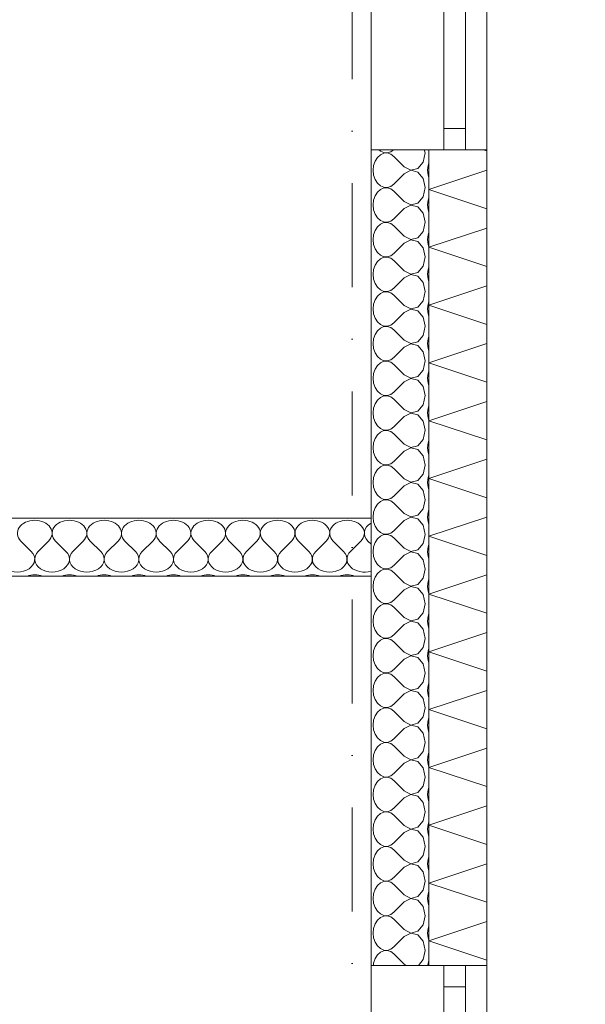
# Model space of a CAD drawing. Header units: millimetres. Extents: x 100377 to 152816, y -1988 to 13902.
# Tile 44 of 58: x 136653 to 137631, y 5176 to 6880. Entities that reach past the tile are written whole.
import ezdxf

# ---------------------------------------------------------------- set-up
doc = ezdxf.new("R2010")
doc.units = ezdxf.units.MM
doc.header["$MEASUREMENT"] = 0
doc.linetypes.add('Kropki i Kreski', pattern=[360, 180, -90, 0, -90])
for name, color, linetype, lineweight in [('Nowe_0_Nr_pióra__1', 7, 'Continuous', 13), ('Nowe_0_Nr_pióra__2', 251, 'Continuous', 13), ('Nowe_299-A Wymiary Opisy_Nr_pióra__1', 7, 'Continuous', 13), ('Nowe_299-A Wymiary Opisy_Nr_pióra__21', 7, 'Continuous', 25), ('Nowe_810-G Ogólne_Nr_pióra__1', 7, 'Continuous', 13)]:
    doc.layers.add(name, color=color, linetype=linetype, lineweight=lineweight)
doc.layers.add('Nowe_299-A Wymiary Opisy', color=7, linetype='Continuous')
doc.styles.add('STYL_AUTOMATYCZNY_1', font='txt')
doc.dimstyles.new('STYL_AUTOMATYCZNY__1', dxfattribs={"dimtxt": 200, "dimasz": 47.5, "dimexe": 0.18, "dimexo": 300, "dimgap": 0.09, "dimtad": 1, "dimdec": 0, "dimlfac": 0.1, "dimzin": 0, "dimdsep": 46, "dimtxsty": 'STYL_AUTOMATYCZNY_1', "dimblk": 'ARROWHEAD_2', "dimblk1": 'ARROWHEAD_2', "dimblk2": 'ARROWHEAD_2', "dimcen": 0.09, "dimclrd": 7, "dimclre": 7, "dimclrt": 7, "dimadec": 1, "dimazin": 0, "dimtfac": 1, "dimtdec": 4, "dimtmove": 0, "dimatfit": 3, "dimfxl": 0, "dimtolj": 1, "dimtzin": 0, "dimarcsym": 0})

# ---------------------------------------------------------------- blocks, each defined once
blk = doc.blocks.new('*X16')
at = {"layer": 'Nowe_0_Nr_pióra__1', "color": 7, "linetype": 'Continuous', "lineweight": 13}
for p, q in [((136672.8, 5959.7), (136654.8, 5977.6)), ((136684.8, 5959.7), (136702.8, 5977.6)), ((136732.8, 5959.7), (136714.8, 5977.6)), ((136744.8, 5959.7), (136762.8, 5977.6)), ((136792.8, 5959.7), (136774.8, 5977.6)), ((136804.8, 5959.7), (136822.8, 5977.6)), ((136852.8, 5959.7), (136834.8, 5977.6)), ((136864.8, 5959.7), (136882.8, 5977.6)), ((136912.8, 5959.7), (136894.8, 5977.6)), ((136924.8, 5959.7), (136942.8, 5977.6)), ((136972.8, 5959.7), (136954.8, 5977.6)), ((136984.8, 5959.7), (137002.8, 5977.6)), ((137032.8, 5959.7), (137014.8, 5977.6)), ((137044.8, 5959.7), (137062.8, 5977.6)), ((137092.8, 5959.7), (137074.8, 5977.6)), ((137104.8, 5959.7), (137122.8, 5977.6)), ((137152.8, 5959.7), (137134.8, 5977.6)), ((137164.8, 5959.7), (137182.8, 5977.6)), ((137212.8, 5959.7), (137194.8, 5977.6)), ((137224.8, 5959.7), (137242.8, 5977.6)), ((137260.4, 5972.1), (137254.8, 5977.6))]:
    blk.add_line(p, q, dxfattribs=at)
for centre, start_param, end_param in [((136678.8, 5991.1), 1.570796, 3.785094), ((136678.8, 5991.1), 5.639684, 7.853982), ((136738.8, 5991.1), 1.570796, 3.785094), ((136738.8, 5991.1), 5.639684, 7.853982), ((136798.8, 5991.1), 1.570796, 3.785094), ((136798.8, 5991.1), 5.639684, 7.853982), ((136858.8, 5991.1), 1.570796, 3.785094), ((136858.8, 5991.1), 5.639684, 7.853982), ((136918.8, 5991.1), 1.570796, 3.785094), ((136918.8, 5991.1), 5.639684, 7.853982), ((136978.8, 5991.1), 1.570796, 3.785094), ((136978.8, 5991.1), 5.639684, 7.853982), ((137038.8, 5991.1), 1.570796, 3.785094), ((137038.8, 5991.1), 5.639684, 7.853982), ((137098.8, 5991.1), 1.570796, 3.785094), ((137098.8, 5991.1), 5.639684, 7.853982), ((137158.8, 5991.1), 1.570796, 3.785094), ((137158.8, 5991.1), 5.639684, 7.853982), ((137218.8, 5991.1), 1.570796, 3.785094), ((137218.8, 5991.1), 5.639684, 7.853982), ((137278.8, 5991.1), 2.232762, 3.785094), ((136648.8, 5946.3), 2.498092, 6.926686), ((136708.8, 5946.3), 2.498092, 6.926686), ((136768.8, 5946.3), 2.498092, 6.926686), ((136828.8, 5946.3), 2.498092, 6.926686), ((136888.8, 5946.3), 2.498092, 6.926686), ((136948.8, 5946.3), 2.498092, 6.926686), ((137008.8, 5946.3), 2.498092, 6.926686), ((137068.8, 5946.3), 2.498092, 6.926686), ((137128.8, 5946.3), 2.498092, 6.926686), ((137188.8, 5946.3), 2.498092, 6.926686), ((137248.8, 5946.3), 2.498092, 5.107956), ((136678.8, 5897), 1.570796, 2.032479), ((136678.8, 5897), 1.109114, 1.570796), ((136738.8, 5897), 1.570796, 2.032479), ((136738.8, 5897), 1.109114, 1.570796), ((136798.8, 5897), 1.570796, 2.032479), ((136798.8, 5897), 1.109114, 1.570796), ((136858.8, 5897), 1.570796, 2.032479), ((136858.8, 5897), 1.109114, 1.570796), ((136918.8, 5897), 1.570796, 2.032479), ((136918.8, 5897), 1.109114, 1.570796), ((136978.8, 5897), 1.570796, 2.032479), ((136978.8, 5897), 1.109114, 1.570796), ((137038.8, 5897), 1.570796, 2.032479), ((137038.8, 5897), 1.109114, 1.570796), ((137098.8, 5897), 1.570796, 2.032479), ((137098.8, 5897), 1.109114, 1.570796), ((137158.8, 5897), 1.570796, 2.032479), ((137158.8, 5897), 1.109114, 1.570796), ((137218.8, 5897), 1.570796, 2.032479), ((137218.8, 5897), 1.109114, 1.570796)]:
    blk.add_ellipse(centre, major_axis=(30, 0), ratio=0.746596, start_param=start_param, end_param=end_param, dxfattribs=at)
blk = doc.blocks.new('Wypełnienie_8_1', base_point=(0, 0))
at = {"layer": 'Nowe_0_Nr_pióra__1', "color": 7, "linetype": 'Continuous', "lineweight": 13, "flags": 128}
blk.add_lwpolyline([(132716.2, 6017), (132716.2, 5917), (137260.4, 5917), (137260.4, 6017)], close=True, dxfattribs=at)
at = {"layer": 'Nowe_0_Nr_pióra__1', "color": 7, "linetype": 'Continuous', "lineweight": 13}
blk.add_blockref('*X16', (0, 0), dxfattribs=at)
blk = doc.blocks.new('*X52')
at = {"layer": 'Nowe_0_Nr_pióra__1', "color": 7, "linetype": 'Continuous', "lineweight": 13}
for p, q in [((137276.4, 6646), (137271.3, 6641.4)), ((137273.9, 6654.6), (137276.4, 6652.4)), ((137276.4, 6652.4), (137282.2, 6649.7)), ((137282.2, 6648.7), (137276.4, 6646)), ((137282.2, 6649.7), (137288.4, 6649.3)), ((137288.4, 6649.1), (137282.2, 6648.7)), ((137288.4, 6649.3), (137294.4, 6651.2)), ((137294.4, 6647.2), (137288.4, 6649.1)), ((137294.4, 6651.2), (137299, 6654.6)), ((137299.8, 6643.2), (137294.4, 6647.2)), ((137350.2, 6633.4), (137353.6, 6649.2)), ((137353.6, 6649.2), (137352.4, 6654.6)), ((137267.3, 6635), (137264.8, 6627.4)), ((137271.3, 6641.4), (137267.3, 6635)), ((137317.7, 6625.2), (137299.8, 6643.2)), ((137341.2, 6622.4), (137350.2, 6633.4)), ((137360.4, 6631.9), (137358.9, 6627.4)), ((137264.8, 6627.4), (137264, 6619.2)), ((137264, 6619.2), (137264.8, 6611)), ((137264.8, 6611), (137267.3, 6603.4)), ((137317.7, 6613.2), (137299.8, 6595.2)), ((137317.7, 6625.2), (137329.2, 6619.3)), ((137329.2, 6619.1), (137317.7, 6613.2)), ((137329.2, 6619.3), (137341.2, 6622.4)), ((137341.2, 6616), (137329.2, 6619.1)), ((137350.2, 6605), (137341.2, 6616)), ((137358.9, 6627.4), (137358.1, 6619.2)), ((137358.1, 6619.2), (137358.9, 6611)), ((137358.9, 6611), (137360.4, 6606.5)), ((137267.3, 6603.4), (137271.3, 6597.1)), ((137271.3, 6597.1), (137276.4, 6592.4)), ((137294.4, 6591.2), (137299.8, 6595.2)), ((137353.6, 6589.2), (137350.2, 6605)), ((137271.3, 6581.4), (137267.3, 6575)), ((137276.4, 6586), (137271.3, 6581.4)), ((137276.4, 6592.4), (137282.2, 6589.7)), ((137282.2, 6588.7), (137276.4, 6586)), ((137282.2, 6589.7), (137288.4, 6589.3)), ((137288.4, 6589.1), (137282.2, 6588.7)), ((137288.4, 6589.3), (137294.4, 6591.2)), ((137294.4, 6587.2), (137288.4, 6589.1)), ((137299.8, 6583.2), (137294.4, 6587.2)), ((137317.7, 6565.2), (137299.8, 6583.2)), ((137350.2, 6573.4), (137353.6, 6589.2)), ((137264.8, 6567.4), (137264, 6559.2)), ((137267.3, 6575), (137264.8, 6567.4)), ((137317.7, 6565.2), (137329.2, 6559.3)), ((137329.2, 6559.3), (137341.2, 6562.4)), ((137341.2, 6562.4), (137350.2, 6573.4)), ((137358.9, 6567.4), (137358.1, 6559.2)), ((137360.4, 6571.9), (137358.9, 6567.4)), ((137264, 6559.2), (137264.8, 6551)), ((137264.8, 6551), (137267.3, 6543.4)), ((137267.3, 6543.4), (137271.3, 6537.1)), ((137317.7, 6553.2), (137299.8, 6535.2)), ((137329.2, 6559.1), (137317.7, 6553.2)), ((137341.2, 6556), (137329.2, 6559.1)), ((137350.2, 6545), (137341.2, 6556)), ((137353.6, 6529.2), (137350.2, 6545)), ((137358.1, 6559.2), (137358.9, 6551)), ((137358.9, 6551), (137360.4, 6546.5)), ((137271.3, 6537.1), (137276.4, 6532.4)), ((137276.4, 6526), (137271.3, 6521.4)), ((137276.4, 6532.4), (137282.2, 6529.7)), ((137282.2, 6528.7), (137276.4, 6526)), ((137282.2, 6529.7), (137288.4, 6529.3)), ((137288.4, 6529.1), (137282.2, 6528.7)), ((137288.4, 6529.3), (137294.4, 6531.2)), ((137294.4, 6527.2), (137288.4, 6529.1)), ((137294.4, 6531.2), (137299.8, 6535.2)), ((137299.8, 6523.2), (137294.4, 6527.2)), ((137350.2, 6513.4), (137353.6, 6529.2)), ((137267.3, 6515), (137264.8, 6507.4)), ((137271.3, 6521.4), (137267.3, 6515)), ((137317.7, 6505.2), (137299.8, 6523.2)), ((137341.2, 6502.4), (137350.2, 6513.4)), ((137360.4, 6511.9), (137358.9, 6507.4)), ((137264.8, 6507.4), (137264, 6499.2)), ((137264, 6499.2), (137264.8, 6491)), ((137317.7, 6493.2), (137299.8, 6475.2)), ((137317.7, 6505.2), (137329.2, 6499.3)), ((137329.2, 6499.1), (137317.7, 6493.2)), ((137329.2, 6499.3), (137341.2, 6502.4)), ((137341.2, 6496), (137329.2, 6499.1)), ((137350.2, 6485), (137341.2, 6496)), ((137358.9, 6507.4), (137358.1, 6499.2)), ((137358.1, 6499.2), (137358.9, 6491)), ((137264.8, 6491), (137267.3, 6483.4)), ((137267.3, 6483.4), (137271.3, 6477.1)), ((137271.3, 6477.1), (137276.4, 6472.4)), ((137294.4, 6471.2), (137299.8, 6475.2)), ((137353.6, 6469.2), (137350.2, 6485)), ((137358.9, 6491), (137360.4, 6486.5)), ((137271.3, 6461.4), (137267.3, 6455)), ((137276.4, 6466), (137271.3, 6461.4)), ((137276.4, 6472.4), (137282.2, 6469.7)), ((137282.2, 6468.7), (137276.4, 6466)), ((137282.2, 6469.7), (137288.4, 6469.3)), ((137288.4, 6469.1), (137282.2, 6468.7)), ((137288.4, 6469.3), (137294.4, 6471.2)), ((137294.4, 6467.2), (137288.4, 6469.1)), ((137299.8, 6463.2), (137294.4, 6467.2)), ((137317.7, 6445.2), (137299.8, 6463.2)), ((137350.2, 6453.4), (137353.6, 6469.2)), ((137264.8, 6447.4), (137264, 6439.2)), ((137267.3, 6455), (137264.8, 6447.4)), ((137317.7, 6445.2), (137329.2, 6439.3)), ((137329.2, 6439.3), (137341.2, 6442.4)), ((137341.2, 6442.4), (137350.2, 6453.4)), ((137358.9, 6447.4), (137358.1, 6439.2)), ((137360.4, 6451.9), (137358.9, 6447.4)), ((137264, 6439.2), (137264.8, 6431)), ((137264.8, 6431), (137267.3, 6423.4)), ((137267.3, 6423.4), (137271.3, 6417.1)), ((137317.7, 6433.2), (137299.8, 6415.2)), ((137329.2, 6439.1), (137317.7, 6433.2)), ((137341.2, 6436), (137329.2, 6439.1)), ((137350.2, 6425), (137341.2, 6436)), ((137353.6, 6409.2), (137350.2, 6425)), ((137358.1, 6439.2), (137358.9, 6431)), ((137358.9, 6431), (137360.4, 6426.5)), ((137271.3, 6417.1), (137276.4, 6412.4)), ((137276.4, 6412.4), (137282.2, 6409.7)), ((137282.2, 6408.7), (137276.4, 6406)), ((137282.2, 6409.7), (137288.4, 6409.3)), ((137288.4, 6409.1), (137282.2, 6408.7)), ((137288.4, 6409.3), (137294.4, 6411.2)), ((137294.4, 6407.2), (137288.4, 6409.1)), ((137294.4, 6411.2), (137299.8, 6415.2)), ((137299.8, 6403.2), (137294.4, 6407.2)), ((137350.2, 6393.4), (137353.6, 6409.2)), ((137267.3, 6395), (137264.8, 6387.4)), ((137271.3, 6401.4), (137267.3, 6395)), ((137276.4, 6406), (137271.3, 6401.4)), ((137317.7, 6385.2), (137299.8, 6403.2)), ((137341.2, 6382.4), (137350.2, 6393.4)), ((137360.4, 6391.9), (137358.9, 6387.4)), ((137264.8, 6387.4), (137264, 6379.2)), ((137264, 6379.2), (137264.8, 6371)), ((137317.7, 6373.2), (137299.8, 6355.2)), ((137317.7, 6385.2), (137329.2, 6379.3)), ((137329.2, 6379.1), (137317.7, 6373.2)), ((137329.2, 6379.3), (137341.2, 6382.4)), ((137341.2, 6376), (137329.2, 6379.1)), ((137350.2, 6365), (137341.2, 6376)), ((137358.9, 6387.4), (137358.1, 6379.2)), ((137358.1, 6379.2), (137358.9, 6371)), ((137264.8, 6371), (137267.3, 6363.4)), ((137267.3, 6363.4), (137271.3, 6357.1)), ((137271.3, 6357.1), (137276.4, 6352.4)), ((137294.4, 6351.2), (137299.8, 6355.2)), ((137353.6, 6349.2), (137350.2, 6365)), ((137358.9, 6371), (137360.4, 6366.5)), ((137271.3, 6341.4), (137267.3, 6335)), ((137276.4, 6346), (137271.3, 6341.4)), ((137276.4, 6352.4), (137282.2, 6349.7)), ((137282.2, 6348.7), (137276.4, 6346)), ((137282.2, 6349.7), (137288.4, 6349.3)), ((137288.4, 6349.1), (137282.2, 6348.7)), ((137288.4, 6349.3), (137294.4, 6351.2)), ((137294.4, 6347.2), (137288.4, 6349.1)), ((137299.8, 6343.2), (137294.4, 6347.2)), ((137317.7, 6325.2), (137299.8, 6343.2)), ((137350.2, 6333.4), (137353.6, 6349.2)), ((137264.8, 6327.4), (137264, 6319.2)), ((137267.3, 6335), (137264.8, 6327.4)), ((137317.7, 6325.2), (137329.2, 6319.3)), ((137329.2, 6319.3), (137341.2, 6322.4)), ((137341.2, 6322.4), (137350.2, 6333.4)), ((137358.9, 6327.4), (137358.1, 6319.2)), ((137360.4, 6331.9), (137358.9, 6327.4)), ((137264, 6319.2), (137264.8, 6311)), ((137264.8, 6311), (137267.3, 6303.4)), ((137317.7, 6313.2), (137299.8, 6295.2)), ((137329.2, 6319.1), (137317.7, 6313.2)), ((137341.2, 6316), (137329.2, 6319.1)), ((137350.2, 6305), (137341.2, 6316)), ((137353.6, 6289.2), (137350.2, 6305)), ((137358.1, 6319.2), (137358.9, 6311)), ((137358.9, 6311), (137360.4, 6306.5)), ((137267.3, 6303.4), (137271.3, 6297.1)), ((137271.3, 6297.1), (137276.4, 6292.4)), ((137276.4, 6292.4), (137282.2, 6289.7)), ((137282.2, 6288.7), (137276.4, 6286)), ((137282.2, 6289.7), (137288.4, 6289.3)), ((137288.4, 6289.1), (137282.2, 6288.7)), ((137288.4, 6289.3), (137294.4, 6291.2)), ((137294.4, 6287.2), (137288.4, 6289.1)), ((137294.4, 6291.2), (137299.8, 6295.2)), ((137299.8, 6283.2), (137294.4, 6287.2)), ((137350.2, 6273.4), (137353.6, 6289.2)), ((137267.3, 6275), (137264.8, 6267.4)), ((137271.3, 6281.4), (137267.3, 6275)), ((137276.4, 6286), (137271.3, 6281.4)), ((137317.7, 6265.2), (137299.8, 6283.2)), ((137341.2, 6262.4), (137350.2, 6273.4)), ((137360.4, 6271.9), (137358.9, 6267.4)), ((137264.8, 6267.4), (137264, 6259.2)), ((137264, 6259.2), (137264.8, 6251)), ((137317.7, 6253.2), (137299.8, 6235.2)), ((137317.7, 6265.2), (137329.2, 6259.3)), ((137329.2, 6259.1), (137317.7, 6253.2)), ((137329.2, 6259.3), (137341.2, 6262.4)), ((137341.2, 6256), (137329.2, 6259.1)), ((137350.2, 6245), (137341.2, 6256)), ((137358.9, 6267.4), (137358.1, 6259.2)), ((137358.1, 6259.2), (137358.9, 6251)), ((137264.8, 6251), (137267.3, 6243.4)), ((137267.3, 6243.4), (137271.3, 6237.1)), ((137271.3, 6237.1), (137276.4, 6232.4)), ((137353.6, 6229.2), (137350.2, 6245)), ((137358.9, 6251), (137360.4, 6246.5)), ((137271.3, 6221.4), (137267.3, 6215)), ((137276.4, 6226), (137271.3, 6221.4)), ((137276.4, 6232.4), (137282.2, 6229.7)), ((137282.2, 6228.7), (137276.4, 6226)), ((137282.2, 6229.7), (137288.4, 6229.3)), ((137288.4, 6229.1), (137282.2, 6228.7)), ((137288.4, 6229.3), (137294.4, 6231.2)), ((137294.4, 6227.2), (137288.4, 6229.1)), ((137294.4, 6231.2), (137299.8, 6235.2)), ((137299.8, 6223.2), (137294.4, 6227.2)), ((137317.7, 6205.2), (137299.8, 6223.2)), ((137350.2, 6213.4), (137353.6, 6229.2)), ((137264.8, 6207.4), (137264, 6199.2)), ((137267.3, 6215), (137264.8, 6207.4)), ((137317.7, 6205.2), (137329.2, 6199.3)), ((137329.2, 6199.3), (137341.2, 6202.4)), ((137341.2, 6202.4), (137350.2, 6213.4)), ((137358.9, 6207.4), (137358.1, 6199.2)), ((137360.4, 6211.9), (137358.9, 6207.4)), ((137264, 6199.2), (137264.8, 6191)), ((137264.8, 6191), (137267.3, 6183.4)), ((137317.7, 6193.2), (137299.8, 6175.2)), ((137329.2, 6199.1), (137317.7, 6193.2)), ((137341.2, 6196), (137329.2, 6199.1)), ((137350.2, 6185), (137341.2, 6196)), ((137353.6, 6169.2), (137350.2, 6185)), ((137358.1, 6199.2), (137358.9, 6191)), ((137358.9, 6191), (137360.4, 6186.5)), ((137267.3, 6183.4), (137271.3, 6177.1)), ((137271.3, 6177.1), (137276.4, 6172.4)), ((137276.4, 6172.4), (137282.2, 6169.7)), ((137282.2, 6168.7), (137276.4, 6166)), ((137282.2, 6169.7), (137288.4, 6169.3)), ((137288.4, 6169.1), (137282.2, 6168.7)), ((137288.4, 6169.3), (137294.4, 6171.2)), ((137294.4, 6167.2), (137288.4, 6169.1)), ((137294.4, 6171.2), (137299.8, 6175.2)), ((137350.2, 6153.4), (137353.6, 6169.2)), ((137267.3, 6155), (137264.8, 6147.4)), ((137271.3, 6161.4), (137267.3, 6155)), ((137276.4, 6166), (137271.3, 6161.4)), ((137299.8, 6163.2), (137294.4, 6167.2)), ((137317.7, 6145.2), (137299.8, 6163.2)), ((137341.2, 6142.4), (137350.2, 6153.4)), ((137360.4, 6151.9), (137358.9, 6147.4)), ((137264.8, 6147.4), (137264, 6139.2)), ((137264, 6139.2), (137264.8, 6131)), ((137317.7, 6145.2), (137329.2, 6139.3)), ((137329.2, 6139.1), (137317.7, 6133.2)), ((137329.2, 6139.3), (137341.2, 6142.4)), ((137341.2, 6136), (137329.2, 6139.1)), ((137350.2, 6125), (137341.2, 6136)), ((137358.9, 6147.4), (137358.1, 6139.2)), ((137358.1, 6139.2), (137358.9, 6131)), ((137264.8, 6131), (137267.3, 6123.4)), ((137267.3, 6123.4), (137271.3, 6117.1)), ((137271.3, 6117.1), (137276.4, 6112.4)), ((137317.7, 6133.2), (137299.8, 6115.2)), ((137353.6, 6109.2), (137350.2, 6125)), ((137358.9, 6131), (137360.4, 6126.5)), ((137271.3, 6101.4), (137267.3, 6095)), ((137276.4, 6106), (137271.3, 6101.4)), ((137276.4, 6112.4), (137282.2, 6109.7)), ((137282.2, 6108.7), (137276.4, 6106)), ((137282.2, 6109.7), (137288.4, 6109.3)), ((137288.4, 6109.1), (137282.2, 6108.7)), ((137288.4, 6109.3), (137294.4, 6111.2)), ((137294.4, 6107.2), (137288.4, 6109.1)), ((137294.4, 6111.2), (137299.8, 6115.2)), ((137299.8, 6103.2), (137294.4, 6107.2)), ((137317.7, 6085.2), (137299.8, 6103.2)), ((137350.2, 6093.4), (137353.6, 6109.2)), ((137264.8, 6087.4), (137264, 6079.2)), ((137267.3, 6095), (137264.8, 6087.4)), ((137317.7, 6085.2), (137329.2, 6079.3)), ((137341.2, 6082.4), (137350.2, 6093.4)), ((137358.9, 6087.4), (137358.1, 6079.2)), ((137360.4, 6091.9), (137358.9, 6087.4)), ((137264, 6079.2), (137264.8, 6071)), ((137264.8, 6071), (137267.3, 6063.4)), ((137317.7, 6073.2), (137299.8, 6055.2)), ((137329.2, 6079.1), (137317.7, 6073.2)), ((137329.2, 6079.3), (137341.2, 6082.4)), ((137341.2, 6076), (137329.2, 6079.1)), ((137350.2, 6065), (137341.2, 6076)), ((137358.1, 6079.2), (137358.9, 6071)), ((137358.9, 6071), (137360.4, 6066.5)), ((137267.3, 6063.4), (137271.3, 6057.1)), ((137271.3, 6057.1), (137276.4, 6052.4)), ((137276.4, 6052.4), (137282.2, 6049.7)), ((137282.2, 6048.7), (137276.4, 6046)), ((137282.2, 6049.7), (137288.4, 6049.3)), ((137288.4, 6049.1), (137282.2, 6048.7)), ((137288.4, 6049.3), (137294.4, 6051.2)), ((137294.4, 6047.2), (137288.4, 6049.1)), ((137294.4, 6051.2), (137299.8, 6055.2)), ((137353.6, 6049.2), (137350.2, 6065)), ((137350.2, 6033.4), (137353.6, 6049.2)), ((137267.3, 6035), (137264.8, 6027.4)), ((137271.3, 6041.4), (137267.3, 6035)), ((137276.4, 6046), (137271.3, 6041.4)), ((137299.8, 6043.2), (137294.4, 6047.2)), ((137317.7, 6025.2), (137299.8, 6043.2)), ((137341.2, 6022.4), (137350.2, 6033.4)), ((137360.4, 6031.9), (137358.9, 6027.4)), ((137264.8, 6027.4), (137264, 6019.2)), ((137264, 6019.2), (137264.8, 6011)), ((137317.7, 6025.2), (137329.2, 6019.3)), ((137329.2, 6019.1), (137317.7, 6013.2)), ((137329.2, 6019.3), (137341.2, 6022.4)), ((137341.2, 6016), (137329.2, 6019.1)), ((137350.2, 6005), (137341.2, 6016)), ((137358.9, 6027.4), (137358.1, 6019.2)), ((137358.1, 6019.2), (137358.9, 6011)), ((137264.8, 6011), (137267.3, 6003.4)), ((137267.3, 6003.4), (137271.3, 5997.1)), ((137317.7, 6013.2), (137299.8, 5995.2)), ((137353.6, 5989.2), (137350.2, 6005)), ((137358.9, 6011), (137360.4, 6006.5)), ((137271.3, 5981.4), (137267.3, 5975)), ((137271.3, 5997.1), (137276.4, 5992.4)), ((137276.4, 5986), (137271.3, 5981.4)), ((137276.4, 5992.4), (137282.2, 5989.7)), ((137282.2, 5988.7), (137276.4, 5986)), ((137282.2, 5989.7), (137288.4, 5989.3)), ((137288.4, 5989.1), (137282.2, 5988.7)), ((137288.4, 5989.3), (137294.4, 5991.2)), ((137294.4, 5987.2), (137288.4, 5989.1)), ((137294.4, 5991.2), (137299.8, 5995.2)), ((137299.8, 5983.2), (137294.4, 5987.2)), ((137317.7, 5965.2), (137299.8, 5983.2)), ((137350.2, 5973.4), (137353.6, 5989.2)), ((137264.8, 5967.4), (137264, 5959.2)), ((137267.3, 5975), (137264.8, 5967.4)), ((137317.7, 5965.2), (137329.2, 5959.3)), ((137341.2, 5962.4), (137350.2, 5973.4)), ((137358.9, 5967.4), (137358.1, 5959.2)), ((137360.4, 5971.9), (137358.9, 5967.4)), ((137264, 5959.2), (137264.8, 5951)), ((137264.8, 5951), (137267.3, 5943.4)), ((137317.7, 5953.2), (137299.8, 5935.2)), ((137329.2, 5959.1), (137317.7, 5953.2)), ((137329.2, 5959.3), (137341.2, 5962.4)), ((137341.2, 5956), (137329.2, 5959.1)), ((137350.2, 5945), (137341.2, 5956)), ((137358.1, 5959.2), (137358.9, 5951)), ((137358.9, 5951), (137360.4, 5946.5)), ((137267.3, 5943.4), (137271.3, 5937.1)), ((137271.3, 5937.1), (137276.4, 5932.4)), ((137276.4, 5932.4), (137282.2, 5929.7)), ((137282.2, 5929.7), (137288.4, 5929.3)), ((137288.4, 5929.3), (137294.4, 5931.2)), ((137294.4, 5931.2), (137299.8, 5935.2)), ((137353.6, 5929.2), (137350.2, 5945)), ((137350.2, 5913.4), (137353.6, 5929.2)), ((137267.3, 5915), (137264.8, 5907.4)), ((137271.3, 5921.4), (137267.3, 5915)), ((137276.4, 5926), (137271.3, 5921.4)), ((137282.2, 5928.7), (137276.4, 5926)), ((137288.4, 5929.1), (137282.2, 5928.7)), ((137294.4, 5927.2), (137288.4, 5929.1)), ((137299.8, 5923.2), (137294.4, 5927.2)), ((137317.7, 5905.2), (137299.8, 5923.2)), ((137341.2, 5902.4), (137350.2, 5913.4)), ((137264.8, 5907.4), (137264, 5899.2)), ((137264, 5899.2), (137264.8, 5891)), ((137317.7, 5905.2), (137329.2, 5899.3)), ((137329.2, 5899.1), (137317.7, 5893.2)), ((137329.2, 5899.3), (137341.2, 5902.4)), ((137341.2, 5896), (137329.2, 5899.1)), ((137350.2, 5885), (137341.2, 5896)), ((137358.9, 5907.4), (137358.1, 5899.2)), ((137358.1, 5899.2), (137358.9, 5891)), ((137360.4, 5911.9), (137358.9, 5907.4)), ((137264.8, 5891), (137267.3, 5883.4)), ((137267.3, 5883.4), (137271.3, 5877.1)), ((137317.7, 5893.2), (137299.8, 5875.2)), ((137353.6, 5869.2), (137350.2, 5885)), ((137358.9, 5891), (137360.4, 5886.5)), ((137271.3, 5861.4), (137267.3, 5855)), ((137271.3, 5877.1), (137276.4, 5872.4)), ((137276.4, 5866), (137271.3, 5861.4)), ((137276.4, 5872.4), (137282.2, 5869.7)), ((137282.2, 5868.7), (137276.4, 5866)), ((137282.2, 5869.7), (137288.4, 5869.3)), ((137288.4, 5869.1), (137282.2, 5868.7)), ((137288.4, 5869.3), (137294.4, 5871.2)), ((137294.4, 5867.2), (137288.4, 5869.1)), ((137294.4, 5871.2), (137299.8, 5875.2)), ((137299.8, 5863.2), (137294.4, 5867.2)), ((137317.7, 5845.2), (137299.8, 5863.2)), ((137350.2, 5853.4), (137353.6, 5869.2)), ((137264.8, 5847.4), (137264, 5839.2)), ((137267.3, 5855), (137264.8, 5847.4)), ((137317.7, 5845.2), (137329.2, 5839.3)), ((137341.2, 5842.4), (137350.2, 5853.4)), ((137358.9, 5847.4), (137358.1, 5839.2)), ((137360.4, 5851.9), (137358.9, 5847.4)), ((137264, 5839.2), (137264.8, 5831)), ((137264.8, 5831), (137267.3, 5823.4)), ((137317.7, 5833.2), (137299.8, 5815.2)), ((137329.2, 5839.1), (137317.7, 5833.2)), ((137329.2, 5839.3), (137341.2, 5842.4)), ((137341.2, 5836), (137329.2, 5839.1)), ((137350.2, 5825), (137341.2, 5836)), ((137358.1, 5839.2), (137358.9, 5831)), ((137358.9, 5831), (137360.4, 5826.5)), ((137267.3, 5823.4), (137271.3, 5817.1)), ((137271.3, 5817.1), (137276.4, 5812.4)), ((137276.4, 5812.4), (137282.2, 5809.7)), ((137288.4, 5809.3), (137294.4, 5811.2)), ((137294.4, 5811.2), (137299.8, 5815.2)), ((137353.6, 5809.2), (137350.2, 5825)), ((137267.3, 5795), (137264.8, 5787.4)), ((137271.3, 5801.4), (137267.3, 5795)), ((137276.4, 5806), (137271.3, 5801.4)), ((137282.2, 5808.7), (137276.4, 5806)), ((137282.2, 5809.7), (137288.4, 5809.3)), ((137288.4, 5809.1), (137282.2, 5808.7)), ((137294.4, 5807.2), (137288.4, 5809.1)), ((137299.8, 5803.2), (137294.4, 5807.2)), ((137317.7, 5785.2), (137299.8, 5803.2)), ((137341.2, 5782.4), (137350.2, 5793.4)), ((137350.2, 5793.4), (137353.6, 5809.2)), ((137264.8, 5787.4), (137264, 5779.2)), ((137264, 5779.2), (137264.8, 5771)), ((137317.7, 5785.2), (137329.2, 5779.3)), ((137329.2, 5779.1), (137317.7, 5773.2)), ((137329.2, 5779.3), (137341.2, 5782.4)), ((137341.2, 5776), (137329.2, 5779.1)), ((137350.2, 5765), (137341.2, 5776)), ((137358.9, 5787.4), (137358.1, 5779.2)), ((137358.1, 5779.2), (137358.9, 5771)), ((137360.4, 5791.9), (137358.9, 5787.4)), ((137264.8, 5771), (137267.3, 5763.4)), ((137267.3, 5763.4), (137271.3, 5757.1)), ((137317.7, 5773.2), (137299.8, 5755.2)), ((137353.6, 5749.2), (137350.2, 5765)), ((137358.9, 5771), (137360.4, 5766.5)), ((137271.3, 5757.1), (137276.4, 5752.4)), ((137276.4, 5746), (137271.3, 5741.4)), ((137276.4, 5752.4), (137282.2, 5749.7)), ((137282.2, 5748.7), (137276.4, 5746)), ((137282.2, 5749.7), (137288.4, 5749.3)), ((137288.4, 5749.1), (137282.2, 5748.7)), ((137288.4, 5749.3), (137294.4, 5751.2)), ((137294.4, 5747.2), (137288.4, 5749.1)), ((137294.4, 5751.2), (137299.8, 5755.2)), ((137299.8, 5743.2), (137294.4, 5747.2)), ((137317.7, 5725.2), (137299.8, 5743.2)), ((137350.2, 5733.4), (137353.6, 5749.2)), ((137264.8, 5727.4), (137264, 5719.2)), ((137267.3, 5735), (137264.8, 5727.4)), ((137271.3, 5741.4), (137267.3, 5735)), ((137317.7, 5725.2), (137329.2, 5719.3)), ((137341.2, 5722.4), (137350.2, 5733.4)), ((137358.9, 5727.4), (137358.1, 5719.2)), ((137360.4, 5731.9), (137358.9, 5727.4)), ((137264, 5719.2), (137264.8, 5711)), ((137264.8, 5711), (137267.3, 5703.4)), ((137317.7, 5713.2), (137299.8, 5695.2)), ((137329.2, 5719.1), (137317.7, 5713.2)), ((137329.2, 5719.3), (137341.2, 5722.4)), ((137341.2, 5716), (137329.2, 5719.1)), ((137350.2, 5705), (137341.2, 5716)), ((137358.1, 5719.2), (137358.9, 5711)), ((137358.9, 5711), (137360.4, 5706.5)), ((137267.3, 5703.4), (137271.3, 5697.1)), ((137271.3, 5697.1), (137276.4, 5692.4)), ((137276.4, 5692.4), (137282.2, 5689.7)), ((137288.4, 5689.3), (137294.4, 5691.2)), ((137294.4, 5691.2), (137299.8, 5695.2)), ((137353.6, 5689.2), (137350.2, 5705)), ((137267.3, 5675), (137264.8, 5667.4)), ((137271.3, 5681.4), (137267.3, 5675)), ((137276.4, 5686), (137271.3, 5681.4)), ((137282.2, 5688.7), (137276.4, 5686)), ((137282.2, 5689.7), (137288.4, 5689.3)), ((137288.4, 5689.1), (137282.2, 5688.7)), ((137294.4, 5687.2), (137288.4, 5689.1)), ((137299.8, 5683.2), (137294.4, 5687.2)), ((137317.7, 5665.2), (137299.8, 5683.2)), ((137350.2, 5673.4), (137353.6, 5689.2)), ((137264.8, 5667.4), (137264, 5659.2)), ((137264, 5659.2), (137264.8, 5651)), ((137317.7, 5665.2), (137329.2, 5659.3)), ((137329.2, 5659.1), (137317.7, 5653.2)), ((137329.2, 5659.3), (137341.2, 5662.4)), ((137341.2, 5656), (137329.2, 5659.1)), ((137341.2, 5662.4), (137350.2, 5673.4)), ((137358.9, 5667.4), (137358.1, 5659.2)), ((137358.1, 5659.2), (137358.9, 5651)), ((137360.4, 5671.9), (137358.9, 5667.4)), ((137264.8, 5651), (137267.3, 5643.4)), ((137267.3, 5643.4), (137271.3, 5637.1)), ((137317.7, 5653.2), (137299.8, 5635.2)), ((137350.2, 5645), (137341.2, 5656)), ((137353.6, 5629.2), (137350.2, 5645)), ((137358.9, 5651), (137360.4, 5646.5)), ((137271.3, 5637.1), (137276.4, 5632.4)), ((137276.4, 5626), (137271.3, 5621.4)), ((137276.4, 5632.4), (137282.2, 5629.7)), ((137282.2, 5628.7), (137276.4, 5626)), ((137282.2, 5629.7), (137288.4, 5629.3)), ((137288.4, 5629.1), (137282.2, 5628.7)), ((137288.4, 5629.3), (137294.4, 5631.2)), ((137294.4, 5627.2), (137288.4, 5629.1)), ((137294.4, 5631.2), (137299.8, 5635.2)), ((137299.8, 5623.2), (137294.4, 5627.2)), ((137317.7, 5605.2), (137299.8, 5623.2)), ((137350.2, 5613.4), (137353.6, 5629.2)), ((137264.8, 5607.4), (137264, 5599.2)), ((137267.3, 5615), (137264.8, 5607.4)), ((137271.3, 5621.4), (137267.3, 5615)), ((137341.2, 5602.4), (137350.2, 5613.4)), ((137358.9, 5607.4), (137358.1, 5599.2)), ((137360.4, 5611.9), (137358.9, 5607.4)), ((137264, 5599.2), (137264.8, 5591)), ((137264.8, 5591), (137267.3, 5583.4)), ((137317.7, 5593.2), (137299.8, 5575.2)), ((137317.7, 5605.2), (137329.2, 5599.3)), ((137329.2, 5599.1), (137317.7, 5593.2)), ((137329.2, 5599.3), (137341.2, 5602.4)), ((137341.2, 5596), (137329.2, 5599.1)), ((137350.2, 5585), (137341.2, 5596)), ((137358.1, 5599.2), (137358.9, 5591)), ((137358.9, 5591), (137360.4, 5586.5)), ((137267.3, 5583.4), (137271.3, 5577.1)), ((137271.3, 5577.1), (137276.4, 5572.4)), ((137276.4, 5572.4), (137282.2, 5569.7)), ((137294.4, 5571.2), (137299.8, 5575.2)), ((137353.6, 5569.2), (137350.2, 5585)), ((137267.3, 5555), (137264.8, 5547.4)), ((137271.3, 5561.4), (137267.3, 5555)), ((137276.4, 5566), (137271.3, 5561.4)), ((137282.2, 5568.7), (137276.4, 5566)), ((137282.2, 5569.7), (137288.4, 5569.3)), ((137288.4, 5569.1), (137282.2, 5568.7)), ((137288.4, 5569.3), (137294.4, 5571.2)), ((137294.4, 5567.2), (137288.4, 5569.1)), ((137299.8, 5563.2), (137294.4, 5567.2)), ((137317.7, 5545.2), (137299.8, 5563.2)), ((137350.2, 5553.4), (137353.6, 5569.2)), ((137264.8, 5547.4), (137264, 5539.2)), ((137264, 5539.2), (137264.8, 5531)), ((137317.7, 5545.2), (137329.2, 5539.3)), ((137329.2, 5539.1), (137317.7, 5533.2)), ((137329.2, 5539.3), (137341.2, 5542.4)), ((137341.2, 5536), (137329.2, 5539.1)), ((137341.2, 5542.4), (137350.2, 5553.4)), ((137358.9, 5547.4), (137358.1, 5539.2)), ((137358.1, 5539.2), (137358.9, 5531)), ((137360.4, 5551.9), (137358.9, 5547.4)), ((137264.8, 5531), (137267.3, 5523.4)), ((137267.3, 5523.4), (137271.3, 5517.1)), ((137317.7, 5533.2), (137299.8, 5515.2)), ((137350.2, 5525), (137341.2, 5536)), ((137353.6, 5509.2), (137350.2, 5525)), ((137358.9, 5531), (137360.4, 5526.5)), ((137271.3, 5517.1), (137276.4, 5512.4)), ((137276.4, 5506), (137271.3, 5501.4)), ((137276.4, 5512.4), (137282.2, 5509.7)), ((137282.2, 5508.7), (137276.4, 5506)), ((137282.2, 5509.7), (137288.4, 5509.3)), ((137288.4, 5509.1), (137282.2, 5508.7)), ((137288.4, 5509.3), (137294.4, 5511.2)), ((137294.4, 5507.2), (137288.4, 5509.1)), ((137294.4, 5511.2), (137299.8, 5515.2)), ((137299.8, 5503.2), (137294.4, 5507.2)), ((137317.7, 5485.2), (137299.8, 5503.2)), ((137350.2, 5493.4), (137353.6, 5509.2)), ((137264.8, 5487.4), (137264, 5479.2)), ((137267.3, 5495), (137264.8, 5487.4)), ((137271.3, 5501.4), (137267.3, 5495)), ((137341.2, 5482.4), (137350.2, 5493.4)), ((137358.9, 5487.4), (137358.1, 5479.2)), ((137360.4, 5491.9), (137358.9, 5487.4)), ((137264, 5479.2), (137264.8, 5471)), ((137264.8, 5471), (137267.3, 5463.4)), ((137317.7, 5473.2), (137299.8, 5455.2)), ((137317.7, 5485.2), (137329.2, 5479.3)), ((137329.2, 5479.1), (137317.7, 5473.2)), ((137329.2, 5479.3), (137341.2, 5482.4)), ((137341.2, 5476), (137329.2, 5479.1)), ((137350.2, 5465), (137341.2, 5476)), ((137358.1, 5479.2), (137358.9, 5471)), ((137358.9, 5471), (137360.4, 5466.5)), ((137267.3, 5463.4), (137271.3, 5457.1)), ((137271.3, 5457.1), (137276.4, 5452.4)), ((137276.4, 5452.4), (137282.2, 5449.7)), ((137294.4, 5451.2), (137299.8, 5455.2)), ((137353.6, 5449.2), (137350.2, 5465)), ((137271.3, 5441.4), (137267.3, 5435)), ((137276.4, 5446), (137271.3, 5441.4)), ((137282.2, 5448.7), (137276.4, 5446)), ((137282.2, 5449.7), (137288.4, 5449.3)), ((137288.4, 5449.1), (137282.2, 5448.7)), ((137288.4, 5449.3), (137294.4, 5451.2)), ((137294.4, 5447.2), (137288.4, 5449.1)), ((137299.8, 5443.2), (137294.4, 5447.2)), ((137317.7, 5425.2), (137299.8, 5443.2)), ((137350.2, 5433.4), (137353.6, 5449.2)), ((137264.8, 5427.4), (137264, 5419.2)), ((137264, 5419.2), (137264.8, 5411)), ((137267.3, 5435), (137264.8, 5427.4)), ((137317.7, 5425.2), (137329.2, 5419.3)), ((137329.2, 5419.1), (137317.7, 5413.2)), ((137329.2, 5419.3), (137341.2, 5422.4)), ((137341.2, 5416), (137329.2, 5419.1)), ((137341.2, 5422.4), (137350.2, 5433.4)), ((137358.9, 5427.4), (137358.1, 5419.2)), ((137358.1, 5419.2), (137358.9, 5411)), ((137360.4, 5431.9), (137358.9, 5427.4)), ((137264.8, 5411), (137267.3, 5403.4)), ((137267.3, 5403.4), (137271.3, 5397.1)), ((137317.7, 5413.2), (137299.8, 5395.2)), ((137350.2, 5405), (137341.2, 5416)), ((137353.6, 5389.2), (137350.2, 5405)), ((137358.9, 5411), (137360.4, 5406.5)), ((137271.3, 5397.1), (137276.4, 5392.4)), ((137276.4, 5386), (137271.3, 5381.4)), ((137276.4, 5392.4), (137282.2, 5389.7)), ((137282.2, 5388.7), (137276.4, 5386)), ((137282.2, 5389.7), (137288.4, 5389.3)), ((137288.4, 5389.1), (137282.2, 5388.7)), ((137288.4, 5389.3), (137294.4, 5391.2)), ((137294.4, 5387.2), (137288.4, 5389.1)), ((137294.4, 5391.2), (137299.8, 5395.2)), ((137299.8, 5383.2), (137294.4, 5387.2)), ((137350.2, 5373.4), (137353.6, 5389.2)), ((137264.8, 5367.4), (137264, 5359.2)), ((137267.3, 5375), (137264.8, 5367.4)), ((137271.3, 5381.4), (137267.3, 5375)), ((137317.7, 5365.2), (137299.8, 5383.2)), ((137341.2, 5362.4), (137350.2, 5373.4)), ((137358.9, 5367.4), (137358.1, 5359.2)), ((137360.4, 5371.9), (137358.9, 5367.4)), ((137264, 5359.2), (137264.8, 5351)), ((137264.8, 5351), (137267.3, 5343.4)), ((137317.7, 5353.2), (137299.8, 5335.2)), ((137317.7, 5365.2), (137329.2, 5359.3)), ((137329.2, 5359.1), (137317.7, 5353.2)), ((137329.2, 5359.3), (137341.2, 5362.4)), ((137341.2, 5356), (137329.2, 5359.1)), ((137350.2, 5345), (137341.2, 5356)), ((137358.1, 5359.2), (137358.9, 5351)), ((137358.9, 5351), (137360.4, 5346.5)), ((137267.3, 5343.4), (137271.3, 5337.1)), ((137271.3, 5337.1), (137276.4, 5332.4)), ((137294.4, 5331.2), (137299.8, 5335.2)), ((137353.6, 5329.2), (137350.2, 5345)), ((137271.3, 5321.4), (137267.3, 5315)), ((137276.4, 5326), (137271.3, 5321.4)), ((137276.4, 5332.4), (137282.2, 5329.7)), ((137282.2, 5328.7), (137276.4, 5326)), ((137282.2, 5329.7), (137288.4, 5329.3)), ((137288.4, 5329.1), (137282.2, 5328.7)), ((137288.4, 5329.3), (137294.4, 5331.2)), ((137294.4, 5327.2), (137288.4, 5329.1)), ((137299.8, 5323.2), (137294.4, 5327.2)), ((137317.7, 5305.2), (137299.8, 5323.2)), ((137350.2, 5313.4), (137353.6, 5329.2)), ((137264.8, 5307.4), (137264, 5299.2)), ((137264, 5299.2), (137264.8, 5291)), ((137267.3, 5315), (137264.8, 5307.4)), ((137317.7, 5305.2), (137329.2, 5299.3)), ((137329.2, 5299.1), (137317.7, 5293.2)), ((137329.2, 5299.3), (137341.2, 5302.4)), ((137341.2, 5296), (137329.2, 5299.1)), ((137341.2, 5302.4), (137350.2, 5313.4)), ((137358.9, 5307.4), (137358.1, 5299.2)), ((137358.1, 5299.2), (137358.9, 5291)), ((137360.4, 5311.9), (137358.9, 5307.4)), ((137264.8, 5291), (137267.3, 5283.4)), ((137267.3, 5283.4), (137271.3, 5277.1)), ((137317.7, 5293.2), (137299.8, 5275.2)), ((137350.2, 5285), (137341.2, 5296)), ((137353.6, 5269.2), (137350.2, 5285)), ((137358.9, 5291), (137360.4, 5286.5)), ((137271.3, 5277.1), (137276.4, 5272.4)), ((137276.4, 5266), (137271.3, 5261.4)), ((137276.4, 5272.4), (137282.2, 5269.7)), ((137282.2, 5268.7), (137276.4, 5266)), ((137282.2, 5269.7), (137288.4, 5269.3)), ((137288.4, 5269.1), (137282.2, 5268.7)), ((137288.4, 5269.3), (137294.4, 5271.2)), ((137294.4, 5267.2), (137288.4, 5269.1)), ((137294.4, 5271.2), (137299.8, 5275.2)), ((137299.8, 5263.2), (137294.4, 5267.2)), ((137350.2, 5253.4), (137353.6, 5269.2)), ((137267.3, 5255), (137264.8, 5247.4)), ((137271.3, 5261.4), (137267.3, 5255)), ((137317.7, 5245.2), (137299.8, 5263.2)), ((137342.1, 5243.4), (137350.2, 5253.4)), ((137360.4, 5251.9), (137358.9, 5247.4)), ((137264.8, 5247.4), (137264.4, 5243.4)), ((137317.7, 5245.2), (137321.2, 5243.4)), ((137358.9, 5247.4), (137358.5, 5243.4))]:
    blk.add_line(p, q, dxfattribs=at)
blk = doc.blocks.new('Wypełnienie_26_1', base_point=(0, 0))
at = {"layer": 'Nowe_0_Nr_pióra__1', "color": 7, "linetype": 'Continuous', "lineweight": 13, "flags": 128}
blk.add_lwpolyline([(137360.4, 5243.4), (137360.4, 6654.6), (137260.4, 6654.6), (137260.4, 5243.4)], close=True, dxfattribs=at)
at = {"layer": 'Nowe_0_Nr_pióra__1', "color": 7, "linetype": 'Continuous', "lineweight": 13}
blk.add_blockref('*X52', (0, 0), dxfattribs=at)
blk = doc.blocks.new('*X98')
at = {"layer": 'Nowe_0_Nr_pióra__2', "color": 251, "linetype": 'Continuous', "lineweight": 13}
for p, q in [((137460.4, 6652.6), (137454.3, 6654.6)), ((137360.4, 6585.9), (137460.4, 6619.2)), ((137460.4, 6552.6), (137360.4, 6585.9)), ((137360.4, 6485.9), (137460.4, 6519.2)), ((137460.4, 6452.6), (137360.4, 6485.9)), ((137360.4, 6385.9), (137460.4, 6419.2)), ((137460.4, 6352.6), (137360.4, 6385.9)), ((137360.4, 6285.9), (137460.4, 6319.2)), ((137460.4, 6252.6), (137360.4, 6285.9)), ((137360.4, 6185.9), (137460.4, 6219.2)), ((137460.4, 6152.6), (137360.4, 6185.9)), ((137360.4, 6085.9), (137460.4, 6119.2)), ((137460.4, 6052.6), (137360.4, 6085.9)), ((137360.4, 5985.9), (137460.4, 6019.2)), ((137460.4, 5952.6), (137360.4, 5985.9)), ((137360.4, 5885.9), (137460.4, 5919.2)), ((137460.4, 5852.6), (137360.4, 5885.9)), ((137360.4, 5785.9), (137460.4, 5819.2)), ((137460.4, 5752.6), (137360.4, 5785.9)), ((137360.4, 5685.9), (137460.4, 5719.2)), ((137460.4, 5652.6), (137360.4, 5685.9)), ((137360.4, 5585.9), (137460.4, 5619.2)), ((137460.4, 5552.6), (137360.4, 5585.9)), ((137360.4, 5485.9), (137460.4, 5519.2)), ((137460.4, 5452.6), (137360.4, 5485.9)), ((137360.4, 5385.9), (137460.4, 5419.2)), ((137460.4, 5352.6), (137360.4, 5385.9)), ((137360.4, 5285.9), (137460.4, 5319.2)), ((137460.4, 5252.6), (137360.4, 5285.9))]:
    blk.add_line(p, q, dxfattribs=at)
blk = doc.blocks.new('Wypełnienie_49_1', base_point=(0, 0))
at = {"layer": 'Nowe_0_Nr_pióra__2', "color": 251, "linetype": 'Continuous', "lineweight": 13}
blk.add_blockref('*X98', (0, 0), dxfattribs=at)
blk = doc.blocks.new('*D158')
at = {"layer": 'Nowe_299-A Wymiary Opisy_Nr_pióra__1', "color": 7, "linetype": 'Continuous', "lineweight": 13}
for p, q in [((138392.8, 5243.4), (137760.4, 5243.4)), ((138345.9, 3743.4), (138345.9, 5243.4)), ((138392.8, 3743.4), (137760.4, 3743.4))]:
    blk.add_line(p, q, dxfattribs=at)
at = {"layer": 'Nowe_299-A Wymiary Opisy_Nr_pióra__21', "color": 7, "linetype": 'Continuous', "lineweight": 25}
for p, q in [((138314.7, 5261.5), (138377.2, 5225.4)), ((138314.7, 3761.5), (138377.2, 3725.4))]:
    blk.add_line(p, q, dxfattribs=at)
at = {"layer": 'Nowe_299-A Wymiary Opisy_Nr_pióra__1', "color": 7, "lineweight": 13, "insert": (138305.9, 4265.8), "char_height": 200, "attachment_point": 7, "rotation": 90, "style": 'STYL_AUTOMATYCZNY_1'}
blk.add_mtext('{\\A1;150}', dxfattribs=at)
blk = doc.blocks.new('ARROWHEAD_2')
at = {"color": 0, "linetype": 'Continuous', "lineweight": 0}
for p, q in [((-0.378, -0.655), (0.378, 0.655)), ((0, 0), (-1, 0))]:
    blk.add_line(p, q, dxfattribs=at)
blk = doc.blocks.new('*D159')
at = {"layer": 'Nowe_299-A Wymiary Opisy_Nr_pióra__1', "color": 7, "linetype": 'Continuous', "lineweight": 13}
for p, q in [((138392.8, 6654.6), (137760.4, 6654.6)), ((138345.9, 5243.4), (138345.9, 6654.6)), ((138392.8, 5243.4), (137760.4, 5243.4))]:
    blk.add_line(p, q, dxfattribs=at)
at = {"layer": 'Nowe_299-A Wymiary Opisy_Nr_pióra__21', "color": 7, "linetype": 'Continuous', "lineweight": 25}
for p, q in [((138314.7, 6672.7), (138377.2, 6636.6)), ((138314.7, 5261.5), (138377.2, 5225.4))]:
    blk.add_line(p, q, dxfattribs=at)
at = {"layer": 'Nowe_299-A Wymiary Opisy_Nr_pióra__1', "color": 7, "lineweight": 13, "insert": (138305.9, 5721.4), "char_height": 200, "attachment_point": 7, "rotation": 90, "style": 'STYL_AUTOMATYCZNY_1'}
blk.add_mtext('{\\A1;141}', dxfattribs=at)
blk = doc.blocks.new('*D160')
at = {"layer": 'Nowe_299-A Wymiary Opisy_Nr_pióra__1', "color": 7, "linetype": 'Continuous', "lineweight": 13}
for p, q in [((138392.8, 8154.6), (137760.4, 8154.6)), ((138345.9, 6654.6), (138345.9, 8154.6)), ((138392.8, 6654.6), (137760.4, 6654.6))]:
    blk.add_line(p, q, dxfattribs=at)
at = {"layer": 'Nowe_299-A Wymiary Opisy_Nr_pióra__21', "color": 7, "linetype": 'Continuous', "lineweight": 25}
for p, q in [((138314.7, 8172.7), (138377.2, 8136.6)), ((138314.7, 6672.7), (138377.2, 6636.6))]:
    blk.add_line(p, q, dxfattribs=at)
at = {"layer": 'Nowe_299-A Wymiary Opisy_Nr_pióra__1', "color": 7, "lineweight": 13, "insert": (138305.9, 7177), "char_height": 200, "attachment_point": 7, "rotation": 90, "style": 'STYL_AUTOMATYCZNY_1'}
blk.add_mtext('{\\A1;150}', dxfattribs=at)

msp = doc.modelspace()

# ---------------------------------------------------------------- linework, layer by layer
at = {"layer": 'Nowe_810-G Ogólne_Nr_pióra__1', "color": 7, "linetype": 'Kropki i Kreski', "lineweight": 13}
msp.add_lwpolyline([(137227.4, 13438.6), (137227.4, -1524.9)], dxfattribs=at)
at = {"layer": 'Nowe_810-G Ogólne_Nr_pióra__1', "color": 7, "linetype": 'Continuous', "lineweight": 13}
for points in [[(132664.8, 37), (137460.4, 37), (137460.4, 12037), (102464.4, 12037), (102464.4, 37), (127484, 37)], [(132716.2, 237), (137260.4, 237), (137260.4, 11837), (128694.9, 11837)], [(137360.4, 5243.4), (137360.4, 6654.6)], [(132716.2, 5917), (137260.4, 5917)]]:
    msp.add_lwpolyline(points, dxfattribs=at)
for points in [[(137260.4, 8154.6), (137460.4, 8154.6), (137460.4, 6654.6), (137260.4, 6654.6)], [(137386.3, 8154.6), (137386.3, 6654.6), (137423.4, 6654.6), (137423.4, 8154.6)], [(137423.4, 6654.6), (137423.4, 6691.7), (137386.3, 6691.7), (137386.3, 6654.6)], [(137260.4, 5243.4), (137460.4, 5243.4), (137460.4, 3743.4), (137260.4, 3743.4)], [(137386.3, 5243.4), (137386.3, 3743.4), (137423.4, 3743.4), (137423.4, 5243.4)], [(137423.4, 5206.3), (137423.4, 5243.4), (137386.3, 5243.4), (137386.3, 5206.3)]]:
    msp.add_lwpolyline(points, close=True, dxfattribs=at)

# ---------------------------------------------------------------- block references
at = {"layer": 'Nowe_0_Nr_pióra__1', "color": 7, "linetype": 'Continuous', "lineweight": 13}
for name in ['Wypełnienie_26_1', 'Wypełnienie_8_1']:
    msp.add_blockref(name, (0, 0), dxfattribs=at)
at = {"layer": 'Nowe_0_Nr_pióra__2', "color": 251, "linetype": 'Continuous', "lineweight": 13}
msp.add_blockref('Wypełnienie_49_1', (0, 0), dxfattribs=at)

# ---------------------------------------------------------------- dimensions: what is measured, and where the dimension line sits
at = {"layer": 'Nowe_299-A Wymiary Opisy', "color": 7, "linetype": 'Continuous', "lineweight": 13}
for base, p1, p2, picture, middle in [((138345.9, 8154.6), (137460.4, 6654.6), (137460.4, 8154.6), '*D160', (138205.9, 7405.7)), ((138345.9, 6654.6), (137460.4, 5243.4), (137460.4, 6654.6), '*D159', (138205.9, 5950.1)), ((138345.9, 5243.4), (137460.4, 3743.4), (137460.4, 5243.4), '*D158', (138205.9, 4494.5))]:
    dim = msp.add_linear_dim(base=base, p1=p1, p2=p2, angle=90, dimstyle='STYL_AUTOMATYCZNY__1', dxfattribs=at)
    dim.commit()
    dim.dimension.update_dxf_attribs({"geometry": picture, "text_midpoint": middle, "dimtype": 160, "text_rotation": 90})

doc.saveas('drawing.dxf')
